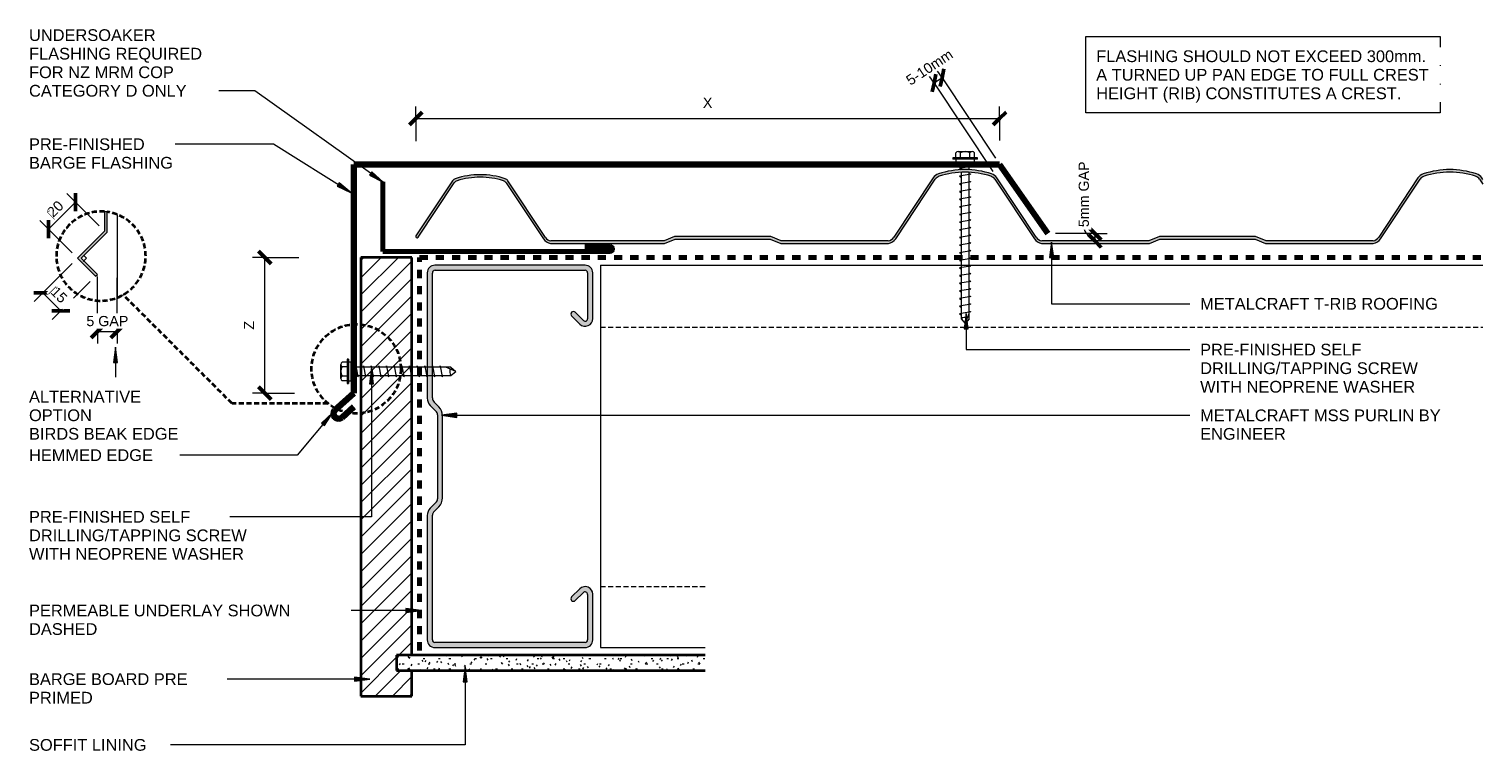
# Model space of a CAD drawing. Header units: millimetres. Extents: x 3800 to 5413, y 2249 to 2582.
# Tile 1 of 2: x 3800 to 4370, y 2299 to 2582. Entities that reach past the tile are written whole.
import ezdxf

# ---------------------------------------------------------------- set-up
doc = ezdxf.new("R2010")
doc.units = ezdxf.units.MM
doc.linetypes.add('Dash', pattern=[6.35, 3.175, -3.175])
doc.linetypes.add('Dash Short', pattern=[3, 2, -1])
for name, color, linetype, lineweight in [('A-ANNO-DIMS', 211, 'Continuous', 9), ('A-ANNO-DIMS-2', 211, 'Continuous', 9), ('A-DETL', 90, 'Continuous', 13), ('A-DETL-GENF', 92, 'Continuous', 13), ('A-DETL-THIN', 151, 'Continuous', 13), ('G-ANNO-TEXT', 231, 'Continuous', 9)]:
    doc.layers.add(name, color=color, linetype=linetype, lineweight=lineweight)
doc.styles.add('Arial', font='arial.ttf', dxfattribs={"height": 4.6})
doc.styles.add('Arial_1', font='arial.ttf', dxfattribs={"height": 4})
doc.styles.add('Arial_2', font='arial.ttf', dxfattribs={"height": 4})
doc.dimstyles.new('Diagonal', dxfattribs={"dimscale": 304.8, "dimtxt": 4.081038, "dimasz": 0.016404, "dimexe": 0.015748, "dimexo": 0.009843, "dimgap": 0.009843, "dimtad": 1, "dimdec": 0, "dimzin": 0, "dimdsep": 46, "dimtxsty": 'Arial_1', "dimblk1": 'OBLIQUE', "dimblk2": 'OBLIQUE', "dimsah": 1, "dimcen": 0.09, "dimazin": 0, "dimtfac": 1, "dimtdec": 4, "dimtix": 1, "dimtmove": 0, "dimatfit": 3, "dimfxl": 1, "dimtvp": 1, "dimtfill": 1, "dimtolj": 1, "dimtzin": 0, "dimarcsym": 2})
doc.dimstyles.new('Diagonal_1', dxfattribs={"dimscale": 304.8, "dimtxt": 4.081038, "dimasz": 0.016404, "dimexe": 0.015748, "dimexo": 0.009843, "dimgap": 0.009843, "dimtad": 1, "dimdec": 0, "dimzin": 0, "dimdsep": 46, "dimtxsty": 'Arial_1', "dimblk1": 'OBLIQUE', "dimblk2": 'OBLIQUE', "dimsah": 1, "dimcen": 0.09, "dimazin": 0, "dimtfac": 1, "dimtdec": 4, "dimtix": 1, "dimtmove": 2, "dimatfit": 3, "dimfxl": 1, "dimtvp": 1, "dimtfill": 1, "dimtolj": 1, "dimtzin": 0, "dimarcsym": 2})
doc.dimstyles.new('Diagonal_2', dxfattribs={"dimscale": 304.8, "dimtxt": 4.081038, "dimasz": 0.016404, "dimexe": 0.015748, "dimexo": 0.009843, "dimgap": 0.009843, "dimtad": 1, "dimdec": 0, "dimzin": 0, "dimdsep": 46, "dimtxsty": 'Arial_2', "dimblk1": 'OBLIQUE', "dimblk2": 'OBLIQUE', "dimsah": 1, "dimcen": 0.09, "dimazin": 0, "dimtfac": 1, "dimtdec": 4, "dimtix": 1, "dimtmove": 2, "dimatfit": 3, "dimfxl": 1, "dimtvp": 1, "dimtfill": 1, "dimtolj": 1, "dimtzin": 0, "dimarcsym": 2})
doc.dimstyles.new('Diagonal_3', dxfattribs={"dimscale": 304.8, "dimtxt": 4.081038, "dimasz": 0.016404, "dimexe": 0.015748, "dimexo": 0.009843, "dimgap": 0.009843, "dimtad": 1, "dimdec": 0, "dimzin": 0, "dimdsep": 46, "dimtxsty": 'Arial_1', "dimblk1": 'OBLIQUE', "dimblk2": 'OBLIQUE', "dimsah": 1, "dimcen": 0.09, "dimazin": 0, "dimtfac": 1, "dimtdec": 4, "dimtix": 1, "dimtmove": 1, "dimatfit": 3, "dimfxl": 1, "dimtvp": 1, "dimtfill": 1, "dimtolj": 1, "dimtzin": 0, "dimarcsym": 2})

# ---------------------------------------------------------------- blocks, each defined once
blk = doc.blocks.new('Screw4 - Screw 2-5589977-D CR 08 BARGE OVERHANG')
at = {"layer": 'A-DETL-GENF'}
for p, q in [((4.79, 1.5), (-4.79, 1.5)), ((-4.79, 1.5), (-4.79, 1)), ((4.79, 1), (-4.79, 1)), ((-3.67, 1.5), (-3.67, 3.47)), ((-3.67, 1), (-3.67, 0)), ((-3.67, 0), (3.67, 0)), ((-2.76, 3.97), (2.76, 3.97)), ((-1.85, 1.5), (-1.85, 3.47)), ((-1.6, 0), (-1.6, -3.14)), ((1.6, -3.14), (1.6, 0)), ((1.85, 1.5), (1.85, 3.47)), ((3.67, 1.5), (3.67, 3.47)), ((3.67, 0), (3.67, 1)), ((4.79, 1), (4.79, 1.5)), ((2.17, -1.91), (-2.17, -2.67)), ((-2.17, -2.67), (-1.6, -3)), ((2.17, -4.91), (-2.17, -5.67)), ((-2.17, -5.67), (-1.6, -6)), ((-1.6, -4.14), (-1.6, -61.56)), ((1.6, -1.58), (2.17, -1.91)), ((1.6, -61.56), (1.6, -4.14)), ((1.6, -4.58), (2.17, -4.91)), ((2.17, -7.91), (-2.17, -8.67)), ((-2.17, -8.67), (-1.6, -9)), ((2.17, -10.91), (-2.17, -11.67)), ((1.6, -7.58), (2.17, -7.91)), ((1.6, -10.58), (2.17, -10.91)), ((-2.17, -11.67), (-1.6, -12)), ((2.17, -13.91), (-2.17, -14.67)), ((-2.17, -14.67), (-1.6, -15)), ((2.17, -16.91), (-2.17, -17.67)), ((1.6, -13.58), (2.17, -13.91)), ((1.6, -16.58), (2.17, -16.91)), ((-2.17, -17.67), (-1.6, -18)), ((2.17, -19.91), (-2.17, -20.67)), ((-2.17, -20.67), (-1.6, -21)), ((1.6, -19.58), (2.17, -19.91)), ((1.6, -22.58), (2.17, -22.91)), ((2.17, -22.91), (-2.17, -23.67)), ((-2.17, -23.67), (-1.6, -24)), ((2.17, -25.91), (-2.17, -26.67)), ((-2.17, -26.67), (-1.6, -27)), ((1.6, -25.58), (2.17, -25.91)), ((2.17, -28.91), (-2.17, -29.67)), ((-2.17, -29.67), (-1.6, -30)), ((2.17, -31.91), (-2.17, -32.67)), ((-2.17, -32.67), (-1.6, -33)), ((1.6, -28.58), (2.17, -28.91)), ((1.6, -31.58), (2.17, -31.91)), ((2.17, -34.91), (-2.17, -35.67)), ((-2.17, -35.67), (-1.6, -36)), ((2.17, -37.91), (-2.17, -38.67)), ((-2.17, -38.67), (-1.6, -39)), ((1.6, -34.58), (2.17, -34.91)), ((1.6, -37.58), (2.17, -37.91)), ((2.17, -40.91), (-2.17, -41.67)), ((-2.17, -41.67), (-1.6, -42)), ((2.17, -43.91), (-2.17, -44.67)), ((-2.17, -44.67), (-1.6, -45)), ((1.6, -40.58), (2.17, -40.91)), ((1.6, -43.58), (2.17, -43.91)), ((2.17, -46.91), (-2.17, -47.67)), ((-2.17, -47.67), (-1.6, -48)), ((2.17, -49.91), (-2.17, -50.67)), ((-2.17, -50.67), (-1.6, -51)), ((1.6, -46.58), (2.17, -46.91)), ((1.6, -49.58), (2.17, -49.91)), ((2.17, -52.91), (-2.17, -53.67)), ((-2.17, -53.67), (-1.6, -54)), ((2.17, -55.91), (-2.17, -56.67)), ((-2.17, -56.67), (-1.6, -57)), ((1.6, -52.58), (2.17, -52.91)), ((1.6, -55.58), (2.17, -55.91)), ((2.17, -58.91), (-2.17, -59.67)), ((-2.17, -59.67), (-1.6, -60)), ((-1.6, -61.56), (0, -63.46)), ((0, -63.46), (1.6, -59.5)), ((1.6, -61.56), (0, -63.46)), ((1.6, -58.58), (2.17, -58.91))]:
    blk.add_line(p, q, dxfattribs=at)
for centre, radius, start, end in [((-2.76, 2.9), 1.08, 32.3801, 147.6199), ((0, 0.31), 3.67, 59.7274, 120.2726), ((2.76, 2.9), 1.08, 32.3801, 147.6199), ((0.08, -64.18), 3.11, 74.3059, 122.4975)]:
    blk.add_arc(centre, radius, start, end, dxfattribs=at)
blk = doc.blocks.new('Metalcraft MSS Purlin-150x65 - Metalcraft MSS Purlin-150x65-4992830-D CR 08 BARGE OVERHANG')
at = {"layer": 'A-DETL-GENF'}
blk.add_hatch(color=256, dxfattribs=at).paths.add_polyline_path([(24.93, 0), (61.85, 0), (62.62, 0.1), (63.35, 0.4), (63.97, 0.88), (64.45, 1.5), (64.75, 2.22), (64.85, 3), (64.85, 20.94), (64.75, 21.71), (64.45, 22.43), (63.98, 23.05), (63.37, 23.52), (62.66, 23.82), (61.89, 23.93), (61.12, 23.84), (60.4, 23.56), (59.78, 23.1), (56.56, 19.88), (56.4, 19.67), (56.3, 19.43), (56.27, 19.17), (56.3, 18.91), (56.4, 18.67), (56.56, 18.46), (56.77, 18.31), (57.01, 18.21), (57.27, 18.17), (57.53, 18.21), (57.77, 18.31), (57.97, 18.46), (61.04, 21.53), (61.26, 21.7), (61.52, 21.81), (61.79, 21.84), (62.06, 21.81), (62.32, 21.7), (62.54, 21.53), (62.71, 21.31), (62.81, 21.06), (62.85, 20.79), (62.85, 2.99), (62.81, 2.74), (62.71, 2.5), (62.56, 2.29), (62.35, 2.13), (62.11, 2.03), (61.85, 2), (2.99, 2), (2.74, 2.03), (2.5, 2.13), (2.29, 2.29), (2.13, 2.5), (2.03, 2.74), (2, 2.99), (2, 52), (2.06, 52.43), (2.22, 52.83), (2.49, 53.18), (4.53, 55.22), (5.32, 56.25), (5.82, 57.46), (5.99, 58.75), (5.99, 90.92), (5.82, 92.21), (5.32, 93.42), (4.53, 94.45), (2.69, 96.3), (2.31, 96.78), (2.08, 97.34), (2, 97.95), (2, 146.91), (2.04, 147.19), (2.15, 147.45), (2.32, 147.68), (2.55, 147.85), (2.81, 147.96), (3.09, 148), (61.85, 148), (62.11, 147.97), (62.4, 147.83), (62.56, 147.71), (62.71, 147.5), (62.81, 147.26), (62.85, 147.01), (62.85, 128.98), (62.82, 128.73), (62.72, 128.5), (62.57, 128.3), (62.37, 128.15), (62.14, 128.05), (61.89, 128.02), (61.64, 128.05), (61.41, 128.15), (61.21, 128.3), (57.97, 131.54), (57.77, 131.69), (57.53, 131.79), (57.27, 131.83), (57.01, 131.79), (56.77, 131.69), (56.56, 131.54), (56.4, 131.33), (56.3, 131.09), (56.27, 130.83), (56.3, 130.57), (56.4, 130.33), (56.56, 130.12), (59.78, 126.9), (60.4, 126.44), (61.12, 126.16), (61.89, 126.07), (62.66, 126.18), (63.37, 126.48), (63.98, 126.95), (64.45, 127.57), (64.75, 128.29), (64.85, 129.06), (64.85, 147), (64.72, 147.83), (64.45, 148.5), (63.97, 149.12), (63.35, 149.6), (62.62, 149.9), (61.85, 150), (3, 150), (2.22, 149.9), (1.5, 149.6), (0.88, 149.12), (0.4, 148.5), (0.1, 147.78), (0, 147), (0, 97.81), (0.14, 96.77), (0.53, 95.81), (1.17, 94.98), (3.41, 92.75), (3.72, 92.33), (3.92, 91.85), (3.99, 91.34), (3.99, 58.34), (3.92, 57.82), (3.72, 57.34), (3.41, 56.93), (1.17, 54.69), (0.53, 53.86), (0.14, 52.9), (0, 51.87), (0, 3), (0.1, 2.22), (0.4, 1.5), (0.88, 0.88), (1.5, 0.4), (2.22, 0.1), (3, 0)])
for p, q in [((61.85, 150), (3, 150)), ((0, 147), (0, 97.81)), ((2, 97.95), (2, 146.91)), ((3.09, 148), (61.85, 148)), ((62.85, 147.01), (62.85, 128.98)), ((64.85, 129.06), (64.85, 147)), ((61.21, 128.3), (57.97, 131.54)), ((56.56, 130.12), (59.78, 126.9)), ((1.17, 94.98), (3.41, 92.75)), ((4.53, 94.45), (2.69, 96.3)), ((3.99, 91.34), (3.99, 58.34)), ((5.99, 58.75), (5.99, 90.92)), ((0, 51.87), (0, 3)), ((3.41, 56.93), (1.17, 54.69)), ((2, 2.99), (2, 52)), ((2.49, 53.18), (4.53, 55.22)), ((59.78, 23.1), (56.56, 19.88)), ((57.97, 18.46), (61.04, 21.53)), ((62.85, 20.79), (62.85, 2.99)), ((64.85, 3), (64.85, 20.94)), ((61.85, 2), (2.99, 2)), ((3, 0), (61.85, 0))]:
    blk.add_line(p, q, dxfattribs=at)
for centre, radius, start, end in [((3, 147), 3, 90, 180), ((61.85, 147), 3, 360, 90), ((3.09, 146.91), 1.09, 90, 180), ((61.85, 147.01), 0.993, 0, 90), ((57.27, 130.83), 1, 45, 225), ((61.85, 129.06), 2.99, 226.0338, 0), ((61.89, 128.98), 0.959, 225, 0), ((3.99, 97.81), 3.99, 180, 225), ((4.34, 97.95), 2.34, 180, 225), ((2, 91.34), 1.99, 0, 45), ((1, 90.92), 4.99, 360, 45), ((2, 58.34), 1.99, 315, 360), ((1, 58.75), 4.99, 315, 360), ((3.99, 51.87), 3.99, 135, 180), ((3.67, 52), 1.67, 135, 180), ((61.85, 20.94), 2.99, 360, 133.9662), ((57.27, 19.17), 1, 135, 315), ((61.79, 20.79), 1.06, 0, 135), ((3, 3), 3, 180, 270), ((2.99, 2.99), 0.993, 180, 270), ((61.85, 3), 3, 270, 360), ((61.85, 2.99), 0.993, 270, 0)]:
    blk.add_arc(centre, radius, start, end, dxfattribs=at)
blk = doc.blocks.new('11 Barge Flashing1 - 11 Barge Flashing 2-5589324-D CR 08 BARGE OVERHANG')
at = {"layer": 'A-DETL-GENF', "lineweight": 100}
for p, q in [((253.13, 0), (0, 0)), ((0, 0), (0, -89.62)), ((253.13, 0), (272.06, -27.03)), ((-7.43, -96.31), (0, -89.62)), ((-4.6, -99.15), (0, -95))]:
    blk.add_line(p, q, dxfattribs=at)
blk.add_arc((-5.94, -97.66), 2.01, 138, 312, dxfattribs=at)
blk = doc.blocks.new('Metalcraft Profiles4 - Metalcraft T-Rib-4992821-D CR 08 BARGE OVERHANG')
at = {"layer": 'A-DETL-GENF'}
blk.add_hatch(color=256, dxfattribs=at).paths.add_polyline_path([(220, 0), (262.24, 0), (266.35, 1.72), (303.65, 1.72), (307.76, 0), (350, 0), (351.09, 0.35), (352.05, 0.96), (352.82, 1.8), (368.33, 25.2), (368.76, 25.7), (369.3, 26.1), (369.9, 26.37), (372.38, 27.08), (374.89, 27.59), (377.43, 27.9), (380, 28), (382.57, 27.9), (385.11, 27.59), (387.62, 27.08), (390.1, 26.37), (390.7, 26.1), (391.24, 25.7), (391.67, 25.2), (392.95, 23.27), (392.95, 25.08), (392.5, 25.76), (391.92, 26.42), (391.22, 26.95), (390.41, 27.32), (387.86, 28.05), (385.27, 28.58), (382.65, 28.89), (380, 29), (377.35, 28.89), (374.73, 28.58), (372.14, 28.05), (369.59, 27.32), (368.78, 26.95), (368.08, 26.42), (367.5, 25.76), (352.12, 2.55), (351.7, 2), (351.17, 1.55), (350.57, 1.21), (349.91, 1), (307.96, 1), (303.85, 2.72), (266.15, 2.72), (262.04, 1), (220.09, 1), (219.43, 1.21), (218.83, 1.55), (218.3, 2), (217.88, 2.55), (202.5, 25.76), (201.92, 26.42), (201.22, 26.95), (200.41, 27.32), (197.86, 28.05), (195.27, 28.58), (192.65, 28.89), (190, 29), (187.35, 28.89), (184.73, 28.58), (182.14, 28.05), (179.59, 27.32), (178.78, 26.95), (178.08, 26.42), (177.5, 25.76), (162.12, 2.55), (161.7, 2), (161.17, 1.55), (160.57, 1.21), (159.91, 1), (117.96, 1), (113.85, 2.72), (76.15, 2.72), (72.04, 1), (27.7, 1), (26.89, 1.27), (26.18, 1.74), (25.6, 2.36), (10.84, 24.64), (10.55, 24.98), (10.19, 25.25), (9.78, 25.42), (4.95, 26.6), (0, 27), (-4.95, 26.6), (-9.78, 25.42), (-10.19, 25.25), (-10.55, 24.98), (-10.84, 24.64), (-25.24, 2.88), (-25.27, 2.75), (-25.26, 2.62), (-25.22, 2.5), (-25.14, 2.39), (-25.04, 2.3), (-24.93, 2.25), (-24.8, 2.22), (-24.67, 2.23), (-24.54, 2.27), (-24.44, 2.34), (-24.35, 2.44), (-10.17, 23.84), (-9.88, 24.18), (-9.5, 24.44), (-9.07, 24.6), (-4.59, 25.65), (0, 26), (4.59, 25.65), (9.07, 24.6), (9.5, 24.44), (9.88, 24.18), (10.17, 23.84), (24.78, 1.8), (25.55, 0.96), (26.51, 0.35), (27.6, 0), (72.24, 0), (76.35, 1.72), (113.65, 1.72), (117.76, 0), (160, 0), (161.09, 0.35), (162.05, 0.96), (162.82, 1.8), (178.33, 25.2), (178.76, 25.7), (179.3, 26.1), (179.9, 26.37), (182.38, 27.08), (184.89, 27.59), (187.43, 27.9), (190, 28), (192.57, 27.9), (195.11, 27.59), (197.62, 27.08), (200.1, 26.37), (200.7, 26.1), (201.24, 25.7), (201.67, 25.2), (217.18, 1.8), (217.95, 0.96), (218.91, 0.35)])
for p, q in [((-10.84, 24.64), (-25.18, 3)), ((-24.35, 2.44), (-10.17, 23.84)), ((10.17, 23.84), (24.78, 1.8)), ((25.6, 2.36), (10.84, 24.64)), ((177.5, 25.76), (162.12, 2.55)), ((162.82, 1.8), (178.33, 25.2)), ((201.67, 25.2), (217.18, 1.8)), ((217.88, 2.55), (202.5, 25.76)), ((367.5, 25.76), (352.12, 2.55)), ((352.82, 1.8), (368.33, 25.2)), ((391.67, 25.2), (392.95, 23.27)), ((392.95, 25.08), (392.5, 25.76)), ((27.6, 0), (72.24, 0)), ((72.04, 1), (27.7, 1)), ((76.15, 2.72), (72.04, 1)), ((72.24, 0), (76.35, 1.72)), ((113.85, 2.72), (76.15, 2.72)), ((76.35, 1.72), (113.65, 1.72)), ((113.65, 1.72), (117.76, 0)), ((117.96, 1), (113.85, 2.72)), ((117.76, 0), (160, 0)), ((159.91, 1), (117.96, 1)), ((262.04, 1), (220.09, 1)), ((266.15, 2.72), (262.04, 1)), ((262.24, 0), (266.35, 1.72)), ((303.85, 2.72), (266.15, 2.72)), ((266.35, 1.72), (303.65, 1.72)), ((303.65, 1.72), (307.76, 0)), ((307.96, 1), (303.85, 2.72)), ((349.91, 1), (307.96, 1)), ((220, 0), (262.24, 0)), ((307.76, 0), (350, 0))]:
    blk.add_line(p, q, dxfattribs=at)
for centre, radius, start, end in [((189.99, -4.1), 33.1, 89.9898, 108.3248), ((190.01, -4.1), 33.1, 71.6752, 90.0102), ((379.99, -4.1), 33.1, 89.9898, 108.3248), ((380.01, -4.1), 33.1, 71.6752, 90.0102), ((-9.24, 23.58), 1.92, 106.4203, 146.4682), ((-8.66, 22.84), 1.81, 103.0668, 146.4682), ((-0.01, -4.1), 31.1, 89.9891, 108.3231), ((-0.01, -4.1), 30.1, 89.9887, 107.5289), ((0.01, -4.1), 31.1, 71.6769, 90.0109), ((0.01, -4.1), 30.1, 72.4711, 90.0113), ((8.66, 22.84), 1.81, 33.5318, 76.9332), ((9.24, 23.58), 1.92, 33.5318, 73.5797), ((180.89, 23.4), 4.13, 108.4305, 145.2549), ((180.89, 23.4), 3.13, 108.4464, 145.0745), ((189.99, -4.1), 32.1, 89.9894, 108.3231), ((190.01, -4.1), 32.1, 71.6769, 90.0106), ((199.11, 23.4), 3.13, 34.9255, 71.5536), ((199.11, 23.4), 4.13, 34.7451, 71.5695), ((370.89, 23.4), 4.13, 108.4305, 145.2549), ((370.89, 23.4), 3.13, 108.4464, 145.0745), ((379.99, -4.1), 32.1, 89.9894, 108.3231), ((380.01, -4.1), 32.1, 71.6769, 90.0106), ((389.11, 23.4), 3.13, 34.9255, 71.5536), ((389.11, 23.4), 4.13, 34.7451, 71.5695), ((-24.77, 2.72), 0.5, 146.4682, 326.4682), ((28.38, 4.34), 4.41, 215.221, 259.8043), ((28.38, 4.34), 3.41, 215.4529, 258.4002), ((159.22, 4.34), 3.41, 281.5998, 328.3894), ((159.22, 4.34), 4.41, 280.1957, 324.779), ((220.78, 4.34), 4.41, 215.221, 259.8043), ((220.78, 4.34), 3.41, 211.6106, 258.4002), ((349.22, 4.34), 3.41, 281.5998, 328.3894), ((349.22, 4.34), 4.41, 280.1957, 324.779)]:
    blk.add_arc(centre, radius, start, end, dxfattribs=at)
blk = doc.blocks.new('Screw4 - Screw 2-5025544-D CR 08 BARGE OVERHANG')
at = {"layer": 'A-DETL-GENF'}
for p, q in [((4.79, 1.5), (-4.79, 1.5)), ((-4.79, 1.5), (-4.79, 1)), ((4.79, 1), (-4.79, 1)), ((-3.67, 1.5), (-3.67, 3.47)), ((-3.67, 1), (-3.67, 0)), ((-3.67, 0), (3.67, 0)), ((-2.76, 3.97), (2.76, 3.97)), ((-1.85, 1.5), (-1.85, 3.47)), ((-1.6, 0), (-1.6, -39.12)), ((1.6, -39.12), (1.6, 0)), ((1.85, 1.5), (1.85, 3.47)), ((3.67, 1.5), (3.67, 3.47)), ((3.67, 0), (3.67, 1)), ((4.79, 1), (4.79, 1.5)), ((2.17, -1.91), (-2.17, -2.67)), ((-2.17, -2.67), (-1.6, -3)), ((2.17, -4.91), (-2.17, -5.67)), ((-2.17, -5.67), (-1.6, -6)), ((1.6, -1.58), (2.17, -1.91)), ((1.6, -4.58), (2.17, -4.91)), ((2.17, -7.91), (-2.17, -8.67)), ((-2.17, -8.67), (-1.6, -9)), ((2.17, -10.91), (-2.17, -11.67)), ((1.6, -7.58), (2.17, -7.91)), ((1.6, -10.58), (2.17, -10.91)), ((-2.17, -11.67), (-1.6, -12)), ((2.17, -13.91), (-2.17, -14.67)), ((-2.17, -14.67), (-1.6, -15)), ((2.17, -16.91), (-2.17, -17.67)), ((1.6, -13.58), (2.17, -13.91)), ((1.6, -16.58), (2.17, -16.91)), ((-2.17, -17.67), (-1.6, -18)), ((2.17, -19.91), (-2.17, -20.67)), ((-2.17, -20.67), (-1.6, -21)), ((1.6, -19.58), (2.17, -19.91)), ((1.6, -22.58), (2.17, -22.91)), ((2.17, -22.91), (-2.17, -23.67)), ((-2.17, -23.67), (-1.6, -24)), ((2.17, -25.91), (-2.17, -26.67)), ((-2.17, -26.67), (-1.6, -27)), ((1.6, -25.58), (2.17, -25.91)), ((2.17, -28.91), (-2.17, -29.67)), ((-2.17, -29.67), (-1.6, -30)), ((2.17, -31.91), (-2.17, -32.67)), ((-2.17, -32.67), (-1.6, -33)), ((1.6, -28.58), (2.17, -28.91)), ((1.6, -31.58), (2.17, -31.91)), ((2.17, -34.91), (-2.17, -35.67)), ((-2.17, -35.67), (-1.6, -36)), ((-1.6, -39.12), (0, -41.02)), ((0, -41.02), (1.6, -37.07)), ((1.6, -39.12), (0, -41.02)), ((1.6, -34.58), (2.17, -34.91))]:
    blk.add_line(p, q, dxfattribs=at)
for centre, radius, start, end in [((-2.76, 2.9), 1.08, 32.3801, 147.6199), ((0, 0.31), 3.67, 59.7274, 120.2726), ((2.76, 2.9), 1.08, 32.3801, 147.6199), ((0.08, -41.74), 3.11, 74.3059, 122.4975)]:
    blk.add_arc(centre, radius, start, end, dxfattribs=at)
blk = doc.blocks.new('DIMBLOCK1-D CR 08 BARGE OVERHANG')
at = {"layer": 'A-ANNO-DIMS-2'}
for p, q in [((3892.37, 2492.05), (3887.57, 2492.05)), ((3892.37, 2438.89), (3892.37, 2492.05)), ((3892.37, 2492.05), (3905.72, 2492.05)), ((3892.37, 2438.89), (3887.57, 2438.89)), ((3892.37, 2438.89), (3903.95, 2438.89))]:
    blk.add_line(p, q, dxfattribs=at)
at = {"layer": 'A-ANNO-DIMS-2', "lineweight": 50}
for p, q in [((3892.37, 2492.05), (3889.87, 2494.55)), ((3892.37, 2492.05), (3894.87, 2489.55)), ((3892.37, 2438.89), (3889.87, 2441.39)), ((3892.37, 2438.89), (3894.87, 2436.39))]:
    blk.add_line(p, q, dxfattribs=at)
at = {"layer": 'A-ANNO-DIMS-2', "color": 0, "insert": (3884.18, 2463.77), "char_height": 4, "width": 4.0685, "attachment_point": 1, "rotation": 90, "line_spacing_factor": 0.941778, "style": 'Arial_1', "bg_fill": 3, "box_fill_scale": 1.25, "bg_fill_color": 9, "bg_fill_true_color": 13158600, "bg_fill_transparency": 0}
blk.add_mtext('Z', dxfattribs=at)
blk = doc.blocks.new('_Oblique')
at = {"color": 0, "linetype": 'ByBlock', "lineweight": -2}
blk.add_line((-0.5, -0.5), (0.5, 0.5), dxfattribs=at)
blk = doc.blocks.new('DIMBLOCK2-D CR 08 BARGE OVERHANG')
at = {"layer": 'A-ANNO-DIMS-2'}
for p, q in [((3951.53, 2546.55), (3951.53, 2551.35)), ((4180.34, 2546.55), (4180.34, 2551.35)), ((3951.53, 2546.55), (4180.34, 2546.55)), ((3951.53, 2546.55), (3951.53, 2537.7)), ((4180.34, 2546.55), (4180.34, 2537.95))]:
    blk.add_line(p, q, dxfattribs=at)
at = {"layer": 'A-ANNO-DIMS-2', "lineweight": 50}
for p, q in [((3951.53, 2546.55), (3954.03, 2549.05)), ((4180.34, 2546.55), (4182.84, 2549.05)), ((3951.53, 2546.55), (3949.03, 2544.05)), ((4180.34, 2546.55), (4177.84, 2544.05))]:
    blk.add_line(p, q, dxfattribs=at)
at = {"layer": 'A-ANNO-DIMS-2', "color": 0, "insert": (4064.05, 2554.75), "char_height": 4, "width": 4.5205, "attachment_point": 1, "line_spacing_factor": 0.941778, "style": 'Arial_1', "bg_fill": 3, "box_fill_scale": 1.25, "bg_fill_color": 9, "bg_fill_true_color": 13158600, "bg_fill_transparency": 0}
blk.add_mtext('X', dxfattribs=at)
blk = doc.blocks.new('DIMBLOCK3-D CR 08 BARGE OVERHANG')
at = {"layer": 'A-ANNO-DIMS-2'}
for p, q in [((3826.76, 2463.09), (3826.76, 2484.6)), ((3834.48, 2463.09), (3834.48, 2484.03)), ((3826.76, 2463.09), (3834.48, 2463.09)), ((3826.76, 2463.09), (3826.76, 2458.29)), ((3834.48, 2463.09), (3834.48, 2458.29))]:
    blk.add_line(p, q, dxfattribs=at)
at = {"layer": 'A-ANNO-DIMS-2', "lineweight": 50}
for p, q in [((3826.76, 2463.09), (3824.26, 2460.59)), ((3826.76, 2463.09), (3829.26, 2465.59)), ((3834.48, 2463.09), (3831.98, 2460.59)), ((3834.48, 2463.09), (3836.98, 2465.59))]:
    blk.add_line(p, q, dxfattribs=at)
at = {"layer": 'A-ANNO-DIMS-2', "color": 0, "insert": (3822.43, 2469.13), "char_height": 4, "width": 19.6643, "attachment_point": 1, "line_spacing_factor": 0.941778, "style": 'Arial_1', "bg_fill": 3, "box_fill_scale": 1.25, "bg_fill_color": 9, "bg_fill_true_color": 13158600, "bg_fill_transparency": 0}
blk.add_mtext('5 GAP', dxfattribs=at)
blk = doc.blocks.new('DIMBLOCK4-D CR 08 BARGE OVERHANG')
at = {"layer": 'A-ANNO-DIMS-2'}
for p, q in [((3807.62, 2503.14), (3818.23, 2513.75)), ((3818.23, 2513.75), (3814.83, 2517.15)), ((3818.23, 2513.75), (3827.47, 2504.51)), ((3807.62, 2503.14), (3804.23, 2506.54)), ((3807.62, 2503.14), (3816.86, 2493.91))]:
    blk.add_line(p, q, dxfattribs=at)
at = {"layer": 'A-ANNO-DIMS-2', "lineweight": 50}
for p, q in [((3818.23, 2513.75), (3818.23, 2517.29)), ((3818.23, 2513.75), (3818.23, 2510.22)), ((3807.62, 2503.14), (3807.62, 2506.68)), ((3807.62, 2503.14), (3807.62, 2499.61))]:
    blk.add_line(p, q, dxfattribs=at)
at = {"layer": 'A-ANNO-DIMS-2', "color": 0, "insert": (3806.64, 2510.38), "char_height": 4, "width": 7.3835, "attachment_point": 1, "rotation": 45, "line_spacing_factor": 0.941778, "style": 'Arial_2', "bg_fill": 3, "box_fill_scale": 1.25, "bg_fill_color": 9, "bg_fill_true_color": 13158600, "bg_fill_transparency": 0}
blk.add_mtext('\u200e20', dxfattribs=at)
blk = doc.blocks.new('DIMBLOCK5-D CR 08 BARGE OVERHANG')
at = {"layer": 'A-ANNO-DIMS-2'}
for p, q in [((3805.37, 2478.17), (3816.86, 2489.66)), ((3812.44, 2471.1), (3823.93, 2482.59)), ((3805.37, 2478.17), (3801.97, 2474.78)), ((3812.44, 2471.1), (3805.37, 2478.17)), ((3812.44, 2471.1), (3809.04, 2467.71))]:
    blk.add_line(p, q, dxfattribs=at)
at = {"layer": 'A-ANNO-DIMS-2', "lineweight": 50}
for p, q in [((3805.37, 2478.17), (3801.83, 2478.17)), ((3805.37, 2478.17), (3808.9, 2478.17)), ((3812.44, 2471.1), (3808.9, 2471.1)), ((3812.44, 2471.1), (3815.97, 2471.1))]:
    blk.add_line(p, q, dxfattribs=at)
at = {"layer": 'A-ANNO-DIMS-2', "color": 0, "insert": (3810.95, 2481.04), "char_height": 4, "width": 7.3835, "attachment_point": 1, "rotation": 315, "line_spacing_factor": 0.941778, "style": 'Arial_2', "bg_fill": 3, "box_fill_scale": 1.25, "bg_fill_color": 9, "bg_fill_true_color": 13158600, "bg_fill_transparency": 0}
blk.add_mtext('\u200e15', dxfattribs=at)
blk = doc.blocks.new('DIMBLOCK6-D CR 08 BARGE OVERHANG')
at = {"layer": 'A-ANNO-DIMS-2'}
for p, q in [((4217.69, 2501.48), (4202.27, 2501.48)), ((4217.69, 2501.48), (4217.69, 2498.55)), ((4217.69, 2501.48), (4222.49, 2501.48)), ((4217.69, 2498.55), (4212.89, 2498.55)), ((4217.69, 2498.55), (4218.23, 2498.55))]:
    blk.add_line(p, q, dxfattribs=at)
at = {"layer": 'A-ANNO-DIMS-2', "lineweight": 50}
for p, q in [((4217.69, 2501.48), (4215.19, 2503.98)), ((4217.69, 2501.48), (4220.19, 2498.98)), ((4217.69, 2498.55), (4215.19, 2501.05)), ((4217.69, 2498.55), (4220.19, 2496.05))]:
    blk.add_line(p, q, dxfattribs=at)
at = {"layer": 'A-ANNO-DIMS-2'}
blk.add_ellipse((4217.69, 2503.97), major_axis=(4.32, 0), ratio=0.915945, start_param=3.141593, end_param=4.712389, dxfattribs=at)
at = {"layer": 'A-ANNO-DIMS-2', "color": 0, "insert": (4211.31, 2503.97), "char_height": 4, "width": 30.815, "attachment_point": 1, "rotation": 90, "line_spacing_factor": 0.941778, "style": 'Arial_1', "bg_fill": 3, "box_fill_scale": 1.25, "bg_fill_color": 9, "bg_fill_true_color": 13158600, "bg_fill_transparency": 0}
blk.add_mtext('5mm GAP', dxfattribs=at)
blk = doc.blocks.new('DIMBLOCK7-D CR 08 BARGE OVERHANG')
at = {"layer": 'A-ANNO-DIMS-2'}
for p, q in [((4154.65, 2560.5), (4151.99, 2564.5)), ((4157.77, 2562.57), (4155.12, 2566.57)), ((4157.77, 2562.57), (4154.65, 2560.5)), ((4154.65, 2560.5), (4177.64, 2525.81)), ((4157.77, 2562.57), (4178.69, 2531.01))]:
    blk.add_line(p, q, dxfattribs=at)
at = {"layer": 'A-ANNO-DIMS-2', "lineweight": 50}
for p, q in [((4154.65, 2560.5), (4155.35, 2563.96)), ((4157.77, 2562.57), (4158.47, 2566.04)), ((4154.65, 2560.5), (4153.94, 2557.03)), ((4157.77, 2562.57), (4157.07, 2559.11))]:
    blk.add_line(p, q, dxfattribs=at)
at = {"layer": 'A-ANNO-DIMS-2', "color": 0, "insert": (4143.18, 2562.73), "char_height": 4, "width": 24.4862, "attachment_point": 1, "rotation": 33.5318, "line_spacing_factor": 0.941778, "style": 'Arial_1', "bg_fill": 3, "box_fill_scale": 1.25, "bg_fill_color": 9, "bg_fill_true_color": 13158600, "bg_fill_transparency": 0}
blk.add_mtext('5-10mm', dxfattribs=at)

msp = doc.modelspace()

# ---------------------------------------------------------------- hatches: boundary and pattern name
at = {"layer": 'A-DETL-GENF'}
msp.add_hatch(color=7, dxfattribs=at).paths.add_polyline_path([(3826.05, 2484.71), (3826.76, 2485.42), (3820.4, 2491.79), (3830.59, 2501.98), (3830.59, 2509.95), (3829.59, 2510.06), (3829.59, 2502.39), (3818.98, 2491.79), (3823.89, 2486.88)])
h = msp.add_hatch(dxfattribs=at)
h.set_pattern_fill('FP_1', color=9, style=0, pattern_type=2)
h.set_pattern_definition([(45, (0, 0), (-3.3941125, 3.3941125), [])])
h.paths.add_polyline_path([(3950.04, 2320.05), (3950.04, 2330.05), (3944.04, 2330.05), (3944.04, 2336.05), (3950.04, 2336.05), (3950.04, 2492.05), (3930.04, 2492.05), (3930.04, 2320.05), (3944.04, 2320.05)])
h = msp.add_hatch(dxfattribs=at)
h.set_pattern_fill('FP_2', color=9, style=0, pattern_type=2)
h.set_pattern_definition([(0, (0, 0), (8.128, 2.032), [0.67056, -5.425, 0.67056, -5.425, -32.512]), (0, (0, 0), (8.128, 2.032), [-12.192, 0.67056, -11.521, 0.67056, -5.425, -14.224]), (0, (0, 0), (8.128, 2.032), [-30.48, 0.67056, -3.393, 0.67056, -9.489]), (120, (3.048, 1.016), (-5.8237636, 6.0230545), [0.67056, -5.425, 0.67056, -5.425, -32.512]), (120, (3.048, 1.016), (-5.8237636, 6.0230545), [-12.192, 0.67056, -11.521, 0.67056, -5.425, -14.224]), (120, (3.048, 1.016), (-5.8237636, 6.0230545), [-30.48, 0.67056, -3.393, 0.67056, -9.489]), (240, (4.064, 5.08), (-2.3042364, -8.0550545), [0.67056, -5.425, 0.67056, -5.425, -32.512]), (240, (4.064, 5.08), (-2.3042364, -8.0550545), [-12.192, 0.67056, -11.521, 0.67056, -5.425, -14.224]), (240, (4.064, 5.08), (-2.3042364, -8.0550545), [-30.48, 0.67056, -3.393, 0.67056, -9.489])])
h.paths.add_polyline_path([(4064.91, 2330.05), (4064.91, 2336.05), (3944.04, 2336.05), (3944.04, 2330.05), (3980.97, 2330.05)])
at = {"layer": 'G-ANNO-TEXT'}
for points in [[(3938.7, 2521.58), (3934.28, 2525.71), (3933.36, 2524.42)], [(3926.16, 2517.49), (3921.5, 2521.34), (3920.66, 2520)], [(4200.73, 2498.08), (4199.94, 2492.08), (4201.52, 2492.08)], [(4167.17, 2470.06), (4166.38, 2464.06), (4167.96, 2464.06)], [(3934.19, 2448.55), (3933.4, 2442.55), (3934.98, 2442.55)], [(3919.01, 2431.22), (3914.55, 2427.12), (3915.76, 2426.11)], [(3961.57, 2430.16), (3967.57, 2429.37), (3967.57, 2430.95)], [(3953.64, 2353.6), (3947.64, 2354.39), (3947.64, 2352.81)], [(3970.91, 2331.62), (3970.12, 2325.62), (3971.7, 2325.62)], [(3933.48, 2326.68), (3927.48, 2327.47), (3927.48, 2325.89)]]:
    msp.add_hatch(color=7, dxfattribs=at).paths.add_polyline_path(points)

# ---------------------------------------------------------------- linework, layer by layer
at = {"layer": 'A-DETL', "lineweight": 70}
for p, q in [((3938.65, 2521.81), (3938.65, 2494.42)), ((4027.72, 2496.36), (4017.72, 2496.36)), ((3938.65, 2494.42), (4027.72, 2494.42))]:
    msp.add_line(p, q, dxfattribs=at)
at = {"layer": 'A-DETL'}
for p, q in [((3829.59, 2510.06), (3829.59, 2502.39)), ((3830.59, 2501.98), (3830.59, 2509.95)), ((3834.48, 2508.94), (3834.48, 2476.28)), ((3829.59, 2502.39), (3818.98, 2491.79)), ((3820.4, 2491.79), (3830.59, 2501.98)), ((3818.98, 2491.79), (3826.05, 2484.71)), ((3826.76, 2485.42), (3820.4, 2491.79)), ((3822.53, 2491.8), (3821.18, 2490.45)), ((3821.47, 2492.86), (3822.53, 2491.8)), ((3826.05, 2484.71), (3826.76, 2485.42)), ((4023.89, 2489.05), (4023.89, 2339.05)), ((4023.89, 2339.05), (4064.91, 2339.05))]:
    msp.add_line(p, q, dxfattribs=at)
at = {"layer": 'A-DETL', "lineweight": 35}
for p, q in [((3950.04, 2492.05), (3930.04, 2492.05)), ((3930.04, 2492.05), (3930.04, 2320.05)), ((3950.04, 2336.05), (3950.04, 2492.05)), ((4064.91, 2336.05), (3944.04, 2336.05)), ((3944.04, 2336.05), (3944.04, 2330.05)), ((3944.04, 2330.05), (4064.91, 2330.05)), ((3950.04, 2320.05), (3950.04, 2330.05)), ((3930.04, 2320.05), (3950.04, 2320.05))]:
    msp.add_line(p, q, dxfattribs=at)
at = {"layer": 'A-DETL', "linetype": 'Dash', "lineweight": 70}
for p, q in [((3953.04, 2492.05), (4369.75, 2492.05)), ((3953.04, 2337.94), (3953.04, 2492.05))]:
    msp.add_line(p, q, dxfattribs=at)
at = {"layer": 'A-DETL', "linetype": 'Dash Short', "lineweight": 35}
for p, q in [((3879.52, 2434.81), (3836.89, 2477.43)), ((3917.14, 2434.81), (3879.52, 2434.81))]:
    msp.add_line(p, q, dxfattribs=at)
at = {"layer": 'A-DETL', "linetype": 'Dash Short'}
for p, q in [((4023.89, 2464.79), (4369.75, 2464.79)), ((4023.89, 2362.98), (4064.91, 2362.98))]:
    msp.add_line(p, q, dxfattribs=at)
at = {"layer": 'A-DETL', "linetype": 'Dash Short', "lineweight": 35}
msp.add_circle((3928.19, 2448.38), 17.5, dxfattribs=at)
for start, end in [(85.3705, 0), (0, 82.0462)]:
    msp.add_arc((3828.18, 2492.61), 17.5, start, end, dxfattribs=at)
at = {"layer": 'A-DETL'}
msp.add_arc((3828.18, 2492.61), 17.5, 82.0959, 85.3901, dxfattribs=at)
at = {"layer": 'A-DETL', "lineweight": 70}
msp.add_arc((4027.72, 2495.39), 0.969, 270, 90, dxfattribs=at)
at = {"layer": 'A-DETL-THIN'}
msp.add_line((4023.89, 2489.05), (4369.75, 2489.05), dxfattribs=at)
at = {"layer": 'G-ANNO-TEXT', "color": 250}
for p, q in [((3874.03, 2557.47), (3864.35, 2557.47)), ((3888.48, 2557.47), (3874.03, 2557.47)), ((3938.7, 2521.58), (3888.48, 2557.47)), ((3869.65, 2536.5), (3850.32, 2536.5)), ((3895.8, 2536.5), (3869.65, 2536.5)), ((3926.16, 2517.49), (3895.8, 2536.5)), ((3934.28, 2525.71), (3933.36, 2524.42)), ((3933.36, 2524.42), (3938.7, 2521.58)), ((3938.7, 2521.58), (3934.28, 2525.71)), ((3921.5, 2521.34), (3920.66, 2520)), ((3920.66, 2520), (3926.16, 2517.49)), ((3926.16, 2517.49), (3921.5, 2521.34)), ((4200.73, 2498.08), (4199.94, 2492.08)), ((4201.52, 2492.08), (4200.73, 2498.08)), ((4200.73, 2498.08), (4200.73, 2473.91)), ((4199.94, 2492.08), (4201.52, 2492.08)), ((4200.73, 2473.91), (4254.86, 2473.91)), ((4167.17, 2470.06), (4166.38, 2464.06)), ((4167.96, 2464.06), (4167.17, 2470.06)), ((4167.17, 2470.06), (4167.17, 2455.93)), ((4166.38, 2464.06), (4167.96, 2464.06)), ((4167.17, 2455.93), (4254.86, 2455.93)), ((3833.04, 2450.88), (3834.62, 2450.88)), ((3934.19, 2448.55), (3933.4, 2442.55)), ((3934.98, 2442.55), (3934.19, 2448.55)), ((3934.19, 2448.55), (3934.19, 2390.35)), ((3933.4, 2442.55), (3934.98, 2442.55)), ((3919.01, 2431.22), (3905.05, 2414.55)), ((3919.01, 2431.22), (3914.55, 2427.12)), ((3915.76, 2426.11), (3919.01, 2431.22)), ((3967.57, 2430.95), (3961.57, 2430.16)), ((3961.57, 2430.16), (3967.57, 2429.37)), ((3961.57, 2430.16), (4254.86, 2430.16)), ((3967.57, 2429.37), (3967.57, 2430.95)), ((3914.55, 2427.12), (3915.76, 2426.11)), ((3860.26, 2414.55), (3851.78, 2414.55)), ((3905.05, 2414.55), (3860.26, 2414.55)), ((3900.56, 2390.35), (3867.92, 2390.35)), ((3934.19, 2390.35), (3900.56, 2390.35)), ((3930.85, 2353.6), (3907.21, 2353.6)), ((3953.64, 2353.6), (3930.85, 2353.6)), ((3953.64, 2353.6), (3947.64, 2354.39)), ((3947.64, 2354.39), (3947.64, 2352.81)), ((3947.64, 2352.81), (3953.64, 2353.6)), ((3970.91, 2331.62), (3970.12, 2325.62)), ((3971.7, 2325.62), (3970.91, 2331.62)), ((3970.91, 2331.62), (3970.91, 2300.89)), ((3869.65, 2326.68), (3867.13, 2326.68)), ((3933.48, 2326.68), (3869.65, 2326.68)), ((3933.48, 2326.68), (3927.48, 2327.47)), ((3927.48, 2327.47), (3927.48, 2325.89)), ((3927.48, 2325.89), (3933.48, 2326.68)), ((3970.12, 2325.62), (3971.7, 2325.62)), ((3869.65, 2300.89), (3848.74, 2300.89)), ((3970.91, 2300.89), (3869.65, 2300.89))]:
    msp.add_line(p, q, dxfattribs=at)
at = {"layer": 'G-ANNO-TEXT', "color": 250, "flags": 128}
msp.add_lwpolyline([(4214.13, 2578.74), (4353.02, 2578.74), (4353.02, 2548.77), (4214.13, 2548.77)], close=True, dxfattribs=at)

# ---------------------------------------------------------------- block references
at = {"layer": 'A-DETL-GENF'}
for name, p in [('Screw4 - Screw 2-5589977-D CR 08 BARGE OVERHANG', (4166.85, 2529.62)), ('11 Barge Flashing1 - 11 Barge Flashing 2-5589324-D CR 08 BARGE OVERHANG', (3927.22, 2528.51)), ('Metalcraft Profiles4 - Metalcraft T-Rib-4992821-D CR 08 BARGE OVERHANG', (3976.79, 2497.55)), ('Metalcraft MSS Purlin-150x65 - Metalcraft MSS Purlin-150x65-4992830-D CR 08 BARGE OVERHANG', (3956.04, 2339.05))]:
    msp.add_blockref(name, p, dxfattribs=at)
at = {"layer": 'A-DETL-GENF', "rotation": 89.99999999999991}
msp.add_blockref('Screw4 - Screw 2-5025544-D CR 08 BARGE OVERHANG', (3926.19, 2447.39), dxfattribs=at)

# ---------------------------------------------------------------- texts
at = {"layer": 'G-ANNO-TEXT', "color": 7, "char_height": 4.6, "attachment_point": 1, "style": 'Arial', "bg_fill": 3, "box_fill_scale": 1.25, "bg_fill_color": 9, "bg_fill_true_color": 13158600, "bg_fill_transparency": 0}
for s, insert, width in [('UNDERSOAKER ', (3799.96, 2581.6), 61.7299), ('PRE-FINISHED ', (3799.96, 2538.8), 56.1181), ('METALCRAFT T-RIB ROOFING  ', (4258.93, 2476.21), 114.481), ('PRE-FINISHED SELF ', (4258.93, 2458.23), 77.443), ('METALCRAFT MSS PURLIN BY ', (4258.93, 2432.46), 113.8396), ('HEMMED EDGE', (3799.96, 2416.85), 57.8818), ('PRE-FINISHED SELF ', (3799.96, 2392.65), 77.443), ('PERMEABLE UNDERLAY SHOWN ', (3799.96, 2355.9), 125.0632), ('BARGE BOARD PRE ', (3799.96, 2328.98), 76.481), ('SOFFIT LINING', (3799.96, 2303.19), 54.1941)]:
    msp.add_mtext(s, dxfattribs=dict(at, insert=insert, width=width))

# ---------------------------------------------------------------- next in the draw order: texts
for s, insert, width in [('FLASHING REQUIRED ', (3799.96, 2574.32), 83.0548), ('FLASHING SHOULD NOT EXCEED 300mm. ', (4218.19, 2573.32), 156.4894), ('BARGE FLASHING', (3799.96, 2531.53), 67.3417), ('DRILLING/TAPPING SCREW ', (4258.93, 2450.95), 104.059), ('ALTERNATIVE ', (3799.96, 2439.77), 54.1941), ('ENGINEER', (4258.93, 2425.19), 40.0844), ('DRILLING/TAPPING SCREW ', (3799.96, 2385.38), 104.059), ('DASHED', (3799.96, 2348.62), 32.2278), ('PRIMED', (3799.96, 2321.7), 29.6624)]:
    msp.add_mtext(s, dxfattribs=dict(at, insert=insert, width=width))

# ---------------------------------------------------------------- next in the draw order: dimensions: what is measured, and where the dimension line sits
at = {"layer": 'A-ANNO-DIMS'}
dim = msp.add_linear_dim(base=(4180.34, 2546.55), p1=(3951.53, 2534.7), p2=(4180.34, 2534.95), text='X', dimstyle='Diagonal', override={"dimpost": '<>', "dimfxl": 228.818024}, dxfattribs=at)
dim.commit()
dim.dimension.update_dxf_attribs({"geometry": 'DIMBLOCK2-D CR 08 BARGE OVERHANG', "text_midpoint": (4065.94, 2551.55)})
for base, p1, p2, angle, text, dimstyle, override, picture, middle, turn in [((4217.69, 2498.55), (4199.27, 2501.48), (4221.23, 2498.55), 90, '5mm GAP', 'Diagonal_3', {"dimpost": '<>', "dimfxl": 22.147621}, 'DIMBLOCK6-D CR 08 BARGE OVERHANG', (4213.98, 2519.38), 90), ((3818.23, 2513.75), (3818.98, 2491.79), (3829.59, 2502.39), 45, '\u200e20', 'Diagonal_2', {"dimpost": '<>', "dimfxl": 15}, 'DIMBLOCK4-D CR 08 BARGE OVERHANG', (3811.14, 2511.1), 45)]:
    dim = msp.add_linear_dim(base=base, p1=p1, p2=p2, angle=angle, text=text, dimstyle=dimstyle, override=override, dxfattribs=at)
    dim.commit()
    dim.dimension.update_dxf_attribs({"geometry": picture, "text_midpoint": middle, "dimtype": 160, "text_rotation": turn})
dim = msp.add_linear_dim(base=(3892.37, 2492.05), p1=(3906.95, 2438.89), p2=(3908.72, 2492.05), angle=90, text='Z', dimstyle='Diagonal', override={"dimpost": '<>', "dimfxl": 53.191319}, dxfattribs=at)
dim.commit()
dim.dimension.update_dxf_attribs({"geometry": 'DIMBLOCK1-D CR 08 BARGE OVERHANG', "text_midpoint": (3887.37, 2465.47)})
dim = msp.add_linear_dim(base=(3834.48, 2463.09), p1=(3826.76, 2487.6), p2=(3834.48, 2487.03), text='5 GAP', dimstyle='Diagonal_1', override={"dimpost": '<>', "dimfxl": 7.739932}, dxfattribs=at)
dim.commit()
dim.dimension.update_dxf_attribs({"geometry": 'DIMBLOCK3-D CR 08 BARGE OVERHANG', "text_midpoint": (3832.26, 2466.47), "dimtype": 160})

# ---------------------------------------------------------------- next in the draw order: hatches: boundary and pattern name
at = {"layer": 'G-ANNO-TEXT'}
msp.add_hatch(color=7, dxfattribs=at).paths.add_polyline_path([(3833.83, 2456.88), (3833.04, 2450.88), (3834.62, 2450.88)])

# ---------------------------------------------------------------- next in the draw order: linework, layer by layer
at = {"layer": 'G-ANNO-TEXT', "color": 250}
for p, q in [((3833.83, 2456.88), (3833.04, 2450.88)), ((3834.62, 2450.88), (3833.83, 2456.88)), ((3833.83, 2456.88), (3833.83, 2445.18))]:
    msp.add_line(p, q, dxfattribs=at)

# ---------------------------------------------------------------- next in the draw order: texts
at = {"layer": 'G-ANNO-TEXT', "color": 7, "char_height": 4.6, "attachment_point": 1, "style": 'Arial', "bg_fill": 3, "box_fill_scale": 1.25, "bg_fill_color": 9, "bg_fill_true_color": 13158600, "bg_fill_transparency": 0}
for s, insert, width in [('FOR NZ MRM COP ', (3799.96, 2567.04), 69.5865), ('A TURNED UP PAN EDGE TO FULL CREST ', (4218.19, 2566.05), 157.6118), ('WITH NEOPRENE WASHER', (4258.93, 2443.67), 101.4936), ('OPTION', (3799.96, 2432.49), 29.0211), ('WITH NEOPRENE WASHER', (3799.96, 2378.1), 101.4936)]:
    msp.add_mtext(s, dxfattribs=dict(at, insert=insert, width=width))

# ---------------------------------------------------------------- next in the draw order: dimensions: what is measured, and where the dimension line sits
at = {"layer": 'A-ANNO-DIMS'}
dim = msp.add_linear_dim(base=(4154.65, 2560.5), p1=(4180.34, 2528.51), p2=(4179.29, 2523.31), angle=33.5318, text='5-10mm', dimstyle='Diagonal', override={"dimpost": '<>', "dimfxl": 5.307634}, dxfattribs=at)
dim.commit()
dim.dimension.update_dxf_attribs({"geometry": 'DIMBLOCK7-D CR 08 BARGE OVERHANG', "text_midpoint": (4153.42, 2565.74)})
dim = msp.add_linear_dim(base=(3805.37, 2478.17), p1=(3826.05, 2484.71), p2=(3818.98, 2491.79), angle=315, text='\u200e15', dimstyle='Diagonal_2', override={"dimpost": '<>', "dimfxl": 10}, dxfattribs=at)
dim.commit()
dim.dimension.update_dxf_attribs({"geometry": 'DIMBLOCK5-D CR 08 BARGE OVERHANG', "text_midpoint": (3811.68, 2476.54), "dimtype": 160, "text_rotation": 315})

# ---------------------------------------------------------------- next in the draw order: texts
at = {"layer": 'G-ANNO-TEXT', "color": 7, "char_height": 4.6, "attachment_point": 1, "style": 'Arial', "bg_fill": 3, "box_fill_scale": 1.25, "bg_fill_color": 9, "bg_fill_true_color": 13158600, "bg_fill_transparency": 0}
for s, insert, width in [('CATEGORY D ONLY', (3799.96, 2559.77), 73.1139), ('HEIGHT (RIB) CONSTITUTES A CREST. ', (4218.19, 2558.77), 143.6624), ('BIRDS BEAK EDGE', (3799.96, 2425.21), 69.9071)]:
    msp.add_mtext(s, dxfattribs=dict(at, insert=insert, width=width))

doc.saveas('drawing.dxf')
